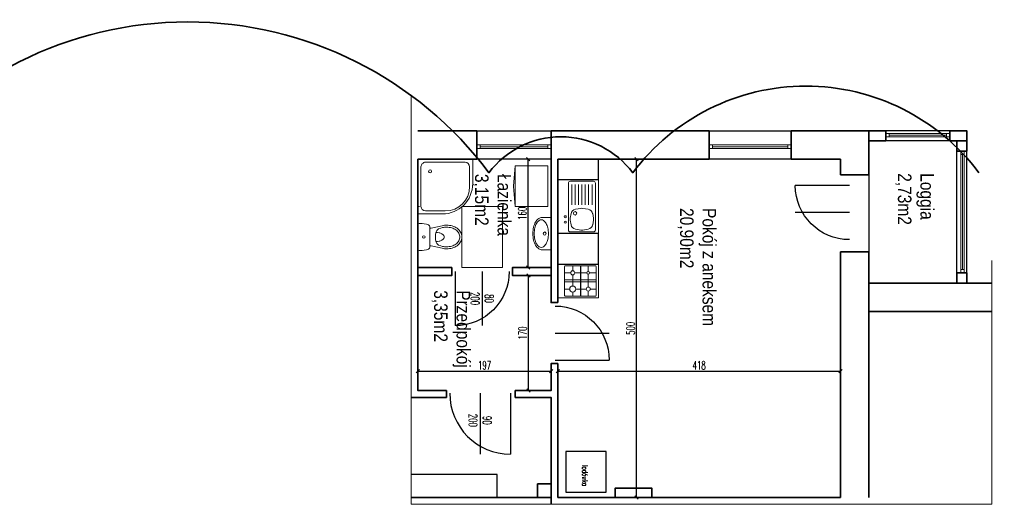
# Model space of a CAD drawing. Extents: x 34439 to 126910, y -74890 to 17912.
# Tile 11 of 144: x 56071 to 57528, y -26036 to -25316. Entities that reach past the tile are written whole.
import ezdxf
from ezdxf.lldxf.tags import DXFTag

# ---------------------------------------------------------------- set-up
doc = ezdxf.new("R2010")
doc.units = 0
doc.header["$MEASUREMENT"] = 0
for name, color, linetype, lineweight in [('_konstrukcja', 96, 'Continuous', 20), ('_stolarka', 82, 'Continuous', 30), ('A-ARM', 1, 'Continuous', 15), ('A-MEB', 150, 'Continuous', 15), ('wymiar', 3, 'Continuous', 13), ('ściany', 1, 'Continuous', 30)]:
    doc.layers.add(name, color=color, linetype=linetype, lineweight=lineweight)
doc.styles.add('Arial narrow', font='ARIALN.TTF')
doc.styles.add('SIMPLEX', font='SIMPLEX.shx', dxfattribs={"width": 0.6})
tags = doc.linetypes.add('HIDDEN', pattern=[0.375, 0.25, -0.125]).pattern_tags.tags
tags[6:7] = [DXFTag(74, 4), DXFTag(75, 0), DXFTag(340, '0'), DXFTag(46, 1.0), DXFTag(50, 0.0), DXFTag(44, 0.0), DXFTag(45, 0.0)]
tags[4:5] = [DXFTag(74, 4), DXFTag(75, 0), DXFTag(340, '0'), DXFTag(46, 1.0), DXFTag(50, 0.0), DXFTag(44, 0.0), DXFTag(45, 0.0)]
doc.dimstyles.new('1-50 cm', dxfattribs={"dimscale": 0.5, "dimtxt": 25, "dimasz": 10, "dimexe": 10, "dimexo": 25, "dimgap": 5, "dimtad": 1, "dimdec": 0, "dimdsep": 46, "dimtxsty": 'SIMPLEX', "dimblk": 'OBLIQUE', "dimcen": 0, "dimadec": 1, "dimazin": 0, "dimtfac": 0.028571, "dimtdec": 1, "dimtix": 1, "dimtmove": 1, "dimatfit": 2, "dimldrblk": 'DOT', "dimfxl": 30, "dimfxlon": 1, "dimtolj": 1, "dimlwe": -1, "dimarcsym": 0})

# ---------------------------------------------------------------- blocks, each defined once
blk = doc.blocks.new('_arm_kuchenka')
at = {"layer": 'A-ARM'}
for p, q in [((0, 60), (50, 60)), ((0, 0), (0, 60)), ((50, 60), (50, 5)), ((2.5, 11), (2.5, 55.5)), ((2.5, 45), (11, 45)), ((3.5, 56.5), (46.5, 56.5)), ((13, 47), (13, 56.5)), ((15, 45), (34, 45)), ((23.5, 10), (23.5, 56.5)), ((26.5, 56.5), (26.5, 10)), ((37, 56.5), (37, 48)), ((40, 45), (47.5, 45)), ((47.5, 55.5), (47.5, 11)), ((47.5, 34), (2.5, 34)), ((2.5, 33.5), (47.5, 33.5)), ((13, 25), (13, 43)), ((37, 42), (37, 26.5)), ((10, 22), (2.5, 22)), ((13, 10), (13, 19)), ((32.5, 22), (16, 22)), ((37, 17.5), (37, 10)), ((47.5, 22), (41.5, 22)), ((50, 0), (0, 0)), ((46.5, 10), (3.5, 10)), ((50, 5), (50, 0)), ((50, 5), (50, 5))]:
    blk.add_line(p, q, dxfattribs=at)
for centre, radius in [((13, 45), 2), ((37, 45), 3), ((13, 22), 3), ((37, 22), 4.5)]:
    blk.add_circle(centre, radius, dxfattribs=at)
for centre, start, end in [((3.5, 55.5), 90, 180), ((46.5, 55.5), 0, 90), ((3.5, 11), 180, 270), ((46.5, 11), 270, 0)]:
    blk.add_arc(centre, 1, start, end, dxfattribs=at)
blk = doc.blocks.new('_arm_zlewozmywak 1-kom')
at = {"layer": 'A-ARM'}
for p, q in [((80, 60), (0, 60)), ((0, 60), (0, 0)), ((80, 0), (80, 60)), ((74.5, 44.5), (5.5, 44.5)), ((2.5, 41.5), (2.5, 7.5)), ((6.6, 34), (5.2, 25.8)), ((19.8, 41.7), (13, 40.5)), ((29.5, 40.5), (22.7, 41.7)), ((37.3, 25.8), (35.9, 34)), ((36.2, 32.6), (36.2, 32.6)), ((72.5, 39.5), (42.5, 39.5)), ((72.5, 34.5), (42.5, 34.5)), ((72.5, 29.5), (42.5, 29.5)), ((77.5, 41.5), (77.5, 7.5)), ((5.2, 23.2), (6.6, 15)), ((35.9, 15), (37.3, 23.2)), ((72.5, 24.5), (42.5, 24.5)), ((42.5, 19.5), (72.5, 19.5)), ((0, 0), (80, 0)), ((74.5, 4.5), (5.5, 4.5)), ((13, 8.5), (19.8, 7.3)), ((22.7, 7.3), (29.5, 8.5)), ((42.5, 14.5), (72.5, 14.5)), ((42.5, 9.5), (72.5, 9.5))]:
    blk.add_line(p, q, dxfattribs=at)
for centre, radius in [((17, 49), 1.5), ((25, 49), 1.5), ((30, 34.5), 2.5)]:
    blk.add_circle(centre, radius, dxfattribs=at)
for centre, radius, start, end in [((5.5, 41.5), 3, 90, 180), ((74.5, 41.5), 3, 0, 90), ((14.5, 32.6), 8, 100.3048, 170.5377), ((21.2, 33.9), 8, 79.6952, 100.3048), ((28, 32.6), 8, 9.4623, 79.6952), ((28.3, 31.2), 8, 9.4601, 9.4623), ((13.1, 24.5), 8, 170.5377, 189.4623), ((14.5, 16.4), 8, 189.4623, 259.6952), ((28, 16.4), 8, 280.3048, 350.5377), ((29.4, 24.5), 8, 350.5377, 9.4623), ((5.5, 7.5), 3, 180, 270), ((21.2, 15.1), 8, 259.6952, 280.3048), ((74.5, 7.5), 3, 270, 0)]:
    blk.add_arc(centre, radius, start, end, dxfattribs=at)
blk = doc.blocks.new('_OBLIQUE')
at = {"color": 0, "linetype": 'ByBlock', "lineweight": -2}
for p, q in [((-0.5, -0.5), (0.5, 0.5)), ((0, 0), (0, 0))]:
    blk.add_line(p, q, dxfattribs=at)
blk = doc.blocks.new('*D11268')
at = {"layer": 'DEFPOINTS', "color": 0, "lineweight": 35, "ltscale": 50}
for p in [(56857.3, -25835.8), (56660.3, -25864.5), (56857.3, -25864.5)]:
    blk.add_point(p, dxfattribs=at)
at = {"layer": 'wymiar', "color": 0, "ltscale": 50}
for p, q in [((56660.3, -25850.8), (56660.3, -25830.8)), ((56857.3, -25850.8), (56857.3, -25830.8))]:
    blk.add_line(p, q, dxfattribs=at)
at = {"layer": 'wymiar', "color": 0, "lineweight": -2, "ltscale": 50}
blk.add_line((56660.3, -25835.8), (56857.3, -25835.8), dxfattribs=at)
at = {"layer": 'wymiar', "color": 0, "lineweight": -2, "ltscale": 50, "xscale": 5, "yscale": 5, "zscale": 5, "rotation": 180}
blk.add_blockref('_OBLIQUE', (56660.3, -25835.8), dxfattribs=at)
at = {"layer": 'wymiar', "color": 0, "lineweight": -2, "ltscale": 50, "xscale": 5, "yscale": 5, "zscale": 5}
blk.add_blockref('_OBLIQUE', (56857.3, -25835.8), dxfattribs=at)
at = {"layer": 'wymiar', "color": 0, "lineweight": 18, "ltscale": 50, "insert": (56758.8, -25827.1), "char_height": 12.5, "attachment_point": 5, "style": 'SIMPLEX'}
blk.add_mtext('\\A1;197', dxfattribs=at)
blk = doc.blocks.new('_Dot')
at = {"color": 0, "lineweight": -2}
blk.add_line((-0.5, 0), (-1, 0), dxfattribs=at)
at = {"color": 0, "const_width": 0.5}
blk.add_lwpolyline([(-0.25, 0, 1), (0.25, 0, 1)], format="xyb", close=True, dxfattribs=at)
blk = doc.blocks.new('*D11269')
at = {"layer": 'DEFPOINTS', "color": 0, "lineweight": 35, "ltscale": 50}
for p in [(57285.3, -25835.8), (56867.3, -26022.5), (57285.3, -26022.5)]:
    blk.add_point(p, dxfattribs=at)
at = {"layer": 'wymiar', "color": 0, "ltscale": 50}
for p, q in [((56867.3, -25850.8), (56867.3, -25830.8)), ((57285.3, -25850.8), (57285.3, -25830.8))]:
    blk.add_line(p, q, dxfattribs=at)
at = {"layer": 'wymiar', "color": 0, "lineweight": -2, "ltscale": 50}
blk.add_line((56867.3, -25835.8), (57285.3, -25835.8), dxfattribs=at)
at = {"layer": 'wymiar', "color": 0, "lineweight": -2, "ltscale": 50, "xscale": 5, "yscale": 5, "zscale": 5, "rotation": 180}
blk.add_blockref('_OBLIQUE', (56867.3, -25835.8), dxfattribs=at)
at = {"layer": 'wymiar', "color": 0, "lineweight": -2, "ltscale": 50, "xscale": 5, "yscale": 5, "zscale": 5}
blk.add_blockref('_OBLIQUE', (57285.3, -25835.8), dxfattribs=at)
at = {"layer": 'wymiar', "color": 0, "lineweight": 18, "ltscale": 50, "insert": (57076.3, -25827.1), "char_height": 12.5, "attachment_point": 5, "style": 'SIMPLEX'}
blk.add_mtext('\\A1;418', dxfattribs=at)
blk = doc.blocks.new('*D11270')
at = {"layer": 'DEFPOINTS', "color": 0, "lineweight": 35, "ltscale": 50}
for p in [(56867.3, -25522.5), (56983.7, -25522.5), (56867.3, -26022.5)]:
    blk.add_point(p, dxfattribs=at)
at = {"layer": 'wymiar', "color": 0, "ltscale": 50}
for p, q in [((56968.7, -25522.5), (56988.7, -25522.5)), ((56968.7, -26022.5), (56988.7, -26022.5))]:
    blk.add_line(p, q, dxfattribs=at)
at = {"layer": 'wymiar', "color": 0, "lineweight": -2, "ltscale": 50}
blk.add_line((56983.7, -26022.5), (56983.7, -25522.5), dxfattribs=at)
at = {"layer": 'wymiar', "color": 0, "lineweight": -2, "ltscale": 50, "xscale": 5, "yscale": 5, "zscale": 5}
for p, rotation in [((56983.7, -25522.5), 90), ((56983.7, -26022.5), 270)]:
    blk.add_blockref('_OBLIQUE', p, dxfattribs=dict(at, rotation=rotation))
at = {"layer": 'wymiar', "color": 0, "lineweight": 18, "ltscale": 50, "insert": (56974.9, -25772.5), "char_height": 12.5, "attachment_point": 5, "rotation": 90, "style": 'SIMPLEX'}
blk.add_mtext('\\A1;500', dxfattribs=at)
blk = doc.blocks.new('*D11271')
at = {"layer": 'DEFPOINTS', "color": 0, "lineweight": 35, "ltscale": 50}
for p in [(56660.3, -25522.5), (56823.3, -25522.5), (56662.8, -25682.5)]:
    blk.add_point(p, dxfattribs=at)
at = {"layer": 'wymiar', "color": 0, "ltscale": 50}
for p, q in [((56808.3, -25522.5), (56828.3, -25522.5)), ((56808.3, -25682.5), (56828.3, -25682.5))]:
    blk.add_line(p, q, dxfattribs=at)
at = {"layer": 'wymiar', "color": 0, "lineweight": -2, "ltscale": 50}
blk.add_line((56823.3, -25682.5), (56823.3, -25522.5), dxfattribs=at)
at = {"layer": 'wymiar', "color": 0, "lineweight": -2, "ltscale": 50, "xscale": 5, "yscale": 5, "zscale": 5}
for p, rotation in [((56823.3, -25522.5), 90), ((56823.3, -25682.5), 270)]:
    blk.add_blockref('_OBLIQUE', p, dxfattribs=dict(at, rotation=rotation))
at = {"layer": 'wymiar', "color": 0, "lineweight": 18, "ltscale": 50, "insert": (56814.6, -25602.5), "char_height": 12.5, "attachment_point": 5, "rotation": 90, "style": 'SIMPLEX'}
blk.add_mtext('\\A1;160', dxfattribs=at)
blk = doc.blocks.new('*D11272')
at = {"layer": 'DEFPOINTS', "color": 0, "lineweight": 35, "ltscale": 50}
for p in [(56660.3, -25694.5), (56823.9, -25694.5), (56660.3, -25864.5)]:
    blk.add_point(p, dxfattribs=at)
at = {"layer": 'wymiar', "color": 0, "ltscale": 50}
for p, q in [((56808.9, -25694.5), (56828.9, -25694.5)), ((56808.9, -25864.5), (56828.9, -25864.5))]:
    blk.add_line(p, q, dxfattribs=at)
at = {"layer": 'wymiar', "color": 0, "lineweight": -2, "ltscale": 50}
blk.add_line((56823.9, -25864.5), (56823.9, -25694.5), dxfattribs=at)
at = {"layer": 'wymiar', "color": 0, "lineweight": -2, "ltscale": 50, "xscale": 5, "yscale": 5, "zscale": 5}
for p, rotation in [((56823.9, -25694.5), 90), ((56823.9, -25864.5), 270)]:
    blk.add_blockref('_OBLIQUE', p, dxfattribs=dict(at, rotation=rotation))
at = {"layer": 'wymiar', "color": 0, "lineweight": 18, "ltscale": 50, "insert": (56815.1, -25779.5), "char_height": 12.5, "attachment_point": 5, "rotation": 90, "style": 'SIMPLEX'}
blk.add_mtext('\\A1;170', dxfattribs=at)
blk = doc.blocks.new('dr100_uniwersalne')
at = {"layer": '_stolarka', "color": 0, "linetype": 'ByBlock', "ltscale": 50}
blk.add_line((50, 0), (50, 100), dxfattribs=at)
blk.add_lwpolyline([(0, 0), (0, 100)], dxfattribs=at)
blk.add_arc((0, 0), 100, 0, 90, dxfattribs=at)
blk = doc.blocks.new('_meb_szafka nocna 50x40')
at = {"layer": 'A-MEB'}
blk.add_lwpolyline([(0, 0), (50, 0), (50, 40), (0, 40)], close=True, dxfattribs=at)
for points in [[(0, 0), (24.9, -2.2)], [(50, 0), (25.1, -2.2)]]:
    blk.add_lwpolyline(points, dxfattribs=at)
blk = doc.blocks.new('_arm_brodzik owal 90')
at = {"layer": 'A-ARM', "color": 0}
for p, q in [((-45, 85), (-12.5, 85)), ((-40, 90), (0, 90)), ((0, 90), (0, 0)), ((-5, 77.5), (-5, 12.5)), ((-90, 0), (-90, 40)), ((-85, 12.5), (-85, 45)), ((0, 0), (-90, 0)), ((-12.5, 5), (-77.5, 5))]:
    blk.add_line(p, q, dxfattribs=at)
blk.add_circle((-20, 20), 2.5, dxfattribs=at)
for centre, radius, start, end in [((-40, 40), 50, 90, 180), ((-45, 45), 40, 90, 180), ((-12.5, 77.5), 7.5, 0, 90), ((-77.5, 12.5), 7.5, 180, 270), ((-12.5, 12.5), 7.5, 270, 0)]:
    blk.add_arc(centre, radius, start, end, dxfattribs=at)
blk = doc.blocks.new('_arm_umywalka')
at = {"layer": 'A-ARM', "color": 0}
for p, q in [((-20, 13.5), (-20, 0)), ((20, 0), (20, 13.5)), ((-20, 0), (20, 0))]:
    blk.add_line(p, q, dxfattribs=at)
blk.add_lwpolyline([(20, 13.5, 0.138474), (18.6, 18.4, 0.107069), (14.1, 23, 0.080452), (8, 25.9, 0.068264), (0, 27, 0.068264), (-8, 25.9, 0.080452), (-14.1, 23, 0.107069), (-18.6, 18.4, 0.138474), (-20, 13.5, 0.138474)], format="xyb", dxfattribs=at)
blk.add_lwpolyline([(-17, 14.5, 0.138474), (-16.1, 11.2, 0.107069), (-12.5, 7.4, 0.080452), (-7.1, 5, 0.068264), (0, 4, 0.068264), (7.1, 5, 0.080452), (12.5, 7.4, 0.107069), (16.1, 11.2, 0.138474), (17, 14.5, 0.138474), (16.1, 17.8, 0.107069), (12.5, 21.6, 0.080452), (7.1, 24, 0.068264), (0, 25, 0.068264), (-7.1, 24, 0.080452), (-12.5, 21.6, 0.107069), (-16.1, 17.8, 0.138474)], format="xyb", close=True, dxfattribs=at)
blk.add_circle((0, 9.5), 2, dxfattribs=at)
blk = doc.blocks.new('wc')
at = {"layer": 'A-ARM', "color": 0}
for p, q in [((-16.7, 35.7), (-13.5, 21.9)), ((-13.8, 36.4), (-13.2, 33.7)), ((13.8, 36.4), (13.2, 33.7)), ((16.7, 35.7), (13.5, 21.9)), ((-15, 17.5), (15, 17.5)), ((3.4, 26), (-3.4, 26)), ((17.1, 0), (-17.1, 0))]:
    blk.add_line(p, q, dxfattribs=at)
at = {"layer": 'A-ARM', "color": 0, "linetype": 'HIDDEN', "lineweight": 13, "ltscale": 50}
blk.add_lwpolyline([(45, 65), (45, 125), (-45, 125), (-45, 65)], close=True, dxfattribs=at)
at = {"layer": 'A-ARM', "color": 0}
for points in [[(17.5, 42.5, 0.072039), (16.3, 50.8, 0.083339), (12.9, 57.8, 0.106661), (7.1, 63.1, 0.132138), (0, 65, 0.132138), (-7.1, 63.1, 0.106661), (-12.9, 57.8, 0.083339), (-16.3, 50.8, 0.072039), (-17.5, 42.5, 0.05824), (-16.7, 35.7, 0.083339)], [(14.5, 42.5, 0.072039), (13.4, 50, 0.083339), (10.5, 56, 0.106661), (5.6, 60.5, 0.132138), (0, 62, 0.132138), (-5.6, 60.5, 0.106661), (-10.5, 56, 0.083339), (-13.4, 50, 0.072039), (-14.5, 42.5, 0.05824), (-13.8, 36.4, 0.05824)], [(6.8, 26.6, 0.047502), (6.3, 31.2, 0.067446), (4.8, 35.2, 0.105232), (2.3, 38.2, 0.168531), (0, 39, 0.168531), (-2.3, 38.2, 0.105232), (-4.8, 35.2, 0.067446), (-6.3, 31.2, 0.047502), (-6.8, 26.6, 0.053598)], [(13.8, 36.4, 0.05824), (14.5, 42.5, 0.05824)], [(16.7, 35.7, 0.05824), (17.5, 42.5, 0.072039)]]:
    blk.add_lwpolyline(points, format="xyb", dxfattribs=at)
at = {"layer": 'A-ARM', "color": 0, "linetype": 'HIDDEN', "lineweight": 13, "ltscale": 50}
for points in [[(-45, 0), (-45, 2.5)], [(-42.5, 0), (-45, 0)], [(45, 0), (42.5, 0)], [(45, 0), (45, 2.5)]]:
    blk.add_lwpolyline(points, dxfattribs=at)
at = {"layer": 'A-ARM', "color": 0}
blk.add_circle((0, 8.8), 1.96, dxfattribs=at)
for centre, radius, start, end in [((-3.4, 36), 10, 193.0047, 270), ((3.4, 36), 10, 270, 346.9953), ((16.9, 2.7), 37, 159.6583, 179.4624), ((-15, 14.5), 3, 90, 159.6583), ((-33, 17.4), 20, 0.3283, 13.0047), ((33, 17.4), 20, 166.9953, 179.6717), ((15, 14.5), 3, 20.3417, 90), ((-16.9, 2.7), 37, 0.5376, 20.3417), ((-17.1, 3), 3, 179.4624, 270), ((17.1, 3), 3, 270, 0.5376)]:
    blk.add_arc(centre, radius, start, end, dxfattribs=at)

msp = doc.modelspace()

# ---------------------------------------------------------------- linework, layer by layer
at = {"layer": '_konstrukcja', "lineweight": 35, "ltscale": 50}
for p, q in [((56702.3, -25864.5), (56702.3, -25874.5)), ((56804.3, -25864.5), (56804.3, -25874.5)), ((56804.3, -25864.5), (56804.3, -25874.5))]:
    msp.add_line(p, q, dxfattribs=at)
at = {"layer": '_konstrukcja', "color": 1, "lineweight": 35}
msp.add_lwpolyline([(57490.3, -25542.5, 0.5), (56978.1, -25542.5, 0.5), (56765.3, -25542.5, 0.5), (55874, -25542.5, 0.5), (55874, -26314, 0.5), (55874, -26639.9, 0.5), (55874, -27039, 0.5), (56725.4, -27039, 0.5), (57583.4, -27039, 0.5), (58142.1, -27039, 0.5), (58142.1, -26473.7, 0.5), (58142.1, -26087.9, 0.5), (58142.1, -25728.7, 0.5), (57829.5, -25728.7, 0.5), (57829.5, -25382.9, 0.5), (57563.4, -25382.9, 0.5), (57563.4, -25336.3)], format="xyb", dxfattribs=at)
at = {"layer": '_konstrukcja', "linetype": 'HIDDEN', "lineweight": 18, "ltscale": 100}
for points in [[(56650.3, -25427.4), (56650.3, -26032.5), (57509.5, -26032.5)], [(57509.5, -25672.3), (57509.5, -26032.5)]]:
    msp.add_lwpolyline(points, dxfattribs=at)
at = {"layer": '_konstrukcja', "lineweight": 35, "ltscale": 50}
for points in [[(56660.3, -25480.5), (56747.3, -25480.5)], [(56747.3, -25522.5), (56747.3, -25480.5)], [(56857.3, -25522.5), (56857.3, -25480.5)], [(56857.3, -25480.5), (57091.3, -25480.5)], [(57091.3, -25522.5), (57091.3, -25480.5)], [(57212.3, -25480.5), (57327.3, -25480.5), (57327.3, -25545.5)], [(57212.3, -25522.5), (57212.3, -25480.5)], [(56747.3, -25522.5), (56660.3, -25522.5), (56660.3, -25864.5), (56702.3, -25864.5)], [(56857.3, -25734.5), (56857.3, -25522.5)], [(57091.3, -25522.5), (56867.3, -25522.5), (56867.3, -25734.5)], [(57285.3, -25545.5), (57285.3, -25522.5), (57212.3, -25522.5)], [(57285.3, -25545.5), (57327.3, -25545.5)], [(56867.3, -25874.5), (56867.3, -26022.5), (57285.3, -26022.5), (57285.3, -25659.5)], [(57285.3, -25659.5), (57327.3, -25659.5)], [(57327.3, -25659.5), (57327.3, -26022.5)], [(57327.3, -25705.5), (57509.5, -25705.5)], [(56867.3, -25734.5), (56857.3, -25734.5), (56857.3, -25734.5)], [(57327.3, -25747.5), (57509.5, -25747.5)], [(56804.3, -25864.5), (56857.3, -25864.5), (56857.3, -25824.5)], [(56857.3, -25824.5), (56857.3, -25824.5), (56867.3, -25824.5)], [(56867.3, -25824.5), (56867.3, -25900.5)], [(56650.3, -25874.5), (56702.3, -25874.5)], [(56804.3, -25874.5), (56857.3, -25874.5), (56857.3, -25900.5)], [(56857.3, -25874.5), (56857.3, -26032.5)], [(57285.3, -26022.5), (57006.3, -26022.5), (57006.3, -26008.5), (56952.3, -26008.5), (56952.3, -26022.5), (56867.3, -26022.5)], [(56857.3, -26022.5), (56650.3, -26022.5)]]:
    msp.add_lwpolyline(points, dxfattribs=at)
at = {"layer": '_konstrukcja', "lineweight": 25, "ltscale": 50}
for points in [[(56857.3, -25480.5), (56857.3, -25522.5), (56747.3, -25522.5), (56747.3, -25480.5)], [(57212.3, -25480.5), (57212.3, -25522.5), (57091.3, -25522.5), (57091.3, -25480.5)], [(57327.3, -25480.5), (57327.3, -25705.5), (57472.3, -25705.5), (57472.3, -25480.5)], [(57327.3, -25495.5), (57327.3, -25705.5), (57457.3, -25705.5), (57457.3, -25495.5)]]:
    msp.add_lwpolyline(points, close=True, dxfattribs=at)
at = {"layer": '_konstrukcja', "lineweight": 35, "ltscale": 50}
for points in [[(57327.3, -25495.5), (57327.3, -25480.5), (57352.3, -25480.5), (57352.3, -25495.5)], [(57447.3, -25495.5), (57447.3, -25480.5), (57472.3, -25480.5), (57472.3, -25495.5)], [(57457.3, -25510.5), (57457.3, -25495.5), (57472.3, -25495.5), (57472.3, -25510.5)], [(56710.3, -25682.5), (56710.3, -25694.5), (56660.3, -25694.5), (56660.3, -25682.5)], [(56857.3, -25682.5), (56857.3, -25694.5), (56800.3, -25694.5), (56800.3, -25682.5)], [(57457.3, -25705.5), (57457.3, -25690.5), (57472.3, -25690.5), (57472.3, -25705.5)], [(56804.3, -25864.5), (56804.3, -25874.5), (56804.3, -25874.5), (56804.3, -25864.5)], [(56857.3, -26022.5), (56857.3, -26002.5), (56837.3, -26002.5), (56837.3, -26022.5)]]:
    msp.add_lwpolyline(points, close=True, dxfattribs=at)
at = {"layer": '_konstrukcja', "lineweight": 25, "ltscale": 50}
msp.add_lwpolyline([(56777.3, -26022.5), (56777.3, -25988.5), (56650.3, -25988.5)], dxfattribs=at)
at = {"layer": '_stolarka', "lineweight": 18}
for points in [[(57447.3, -25489.6), (57352.3, -25489.6), (57352.3, -25484.6), (57447.3, -25484.6), (57447.3, -25489.6), (57442.3, -25489.6), (57442.3, -25484.6), (57352.3, -25484.6), (57357.3, -25484.6), (57357.3, -25489.6), (57357.3, -25487.1), (57442.3, -25487.1)], [(56857.3, -25506.5), (56747.3, -25506.5), (56747.3, -25501.5), (56857.3, -25501.5), (56857.3, -25506.5), (56852.3, -25506.5), (56852.3, -25501.5), (56747.3, -25501.5), (56752.3, -25501.5), (56752.3, -25506.5), (56752.3, -25504), (56852.3, -25504)], [(57212.3, -25506.5), (57091.3, -25506.5), (57091.3, -25501.5), (57212.3, -25501.5), (57212.3, -25506.5), (57207.3, -25506.5), (57207.3, -25501.5), (57091.3, -25501.5), (57096.3, -25501.5), (57096.3, -25506.5), (57096.3, -25504), (57207.3, -25504)], [(57463.3, -25510.5), (57463.3, -25690.5), (57468.3, -25690.5), (57468.3, -25510.5), (57463.3, -25510.5), (57463.3, -25515.5), (57468.3, -25515.5), (57468.3, -25690.5), (57468.3, -25685.5), (57463.3, -25685.5), (57465.8, -25685.5), (57465.8, -25515.5)]]:
    msp.add_lwpolyline(points, dxfattribs=at)
at = {"layer": 'A-ARM', "lineweight": 25, "ltscale": 50}
for points in [[(56927.3, -25552.5), (56927.3, -25522.5), (56867.3, -25522.5), (56867.3, -25552.5)], [(56927.3, -25677.5), (56927.3, -25632.5), (56867.3, -25632.5), (56867.3, -25677.5)], [(56938.9, -26014.7), (56938.9, -25954.7), (56878.9, -25954.7), (56878.9, -26014.7)]]:
    msp.add_lwpolyline(points, close=True, dxfattribs=at)

# ---------------------------------------------------------------- block references
at = {"layer": 'A-ARM', "lineweight": 25, "ltscale": 50, "xscale": 0.9, "yscale": 0.9, "zscale": 0.9, "rotation": 179.9999999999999}
msp.add_blockref('_arm_brodzik owal 90', (56660.3, -25522.5), dxfattribs=at)
at = {"layer": 'A-ARM'}
for name, p, rotation in [('_arm_zlewozmywak 1-kom', (56927.3, -25632.5), 89.99999999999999), ('wc', (56660.3, -25637.5), 269.9999999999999)]:
    msp.add_blockref(name, p, dxfattribs=dict(at, rotation=rotation))
at = {"layer": 'A-ARM', "xscale": -1.2, "rotation": 89.99999999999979}
msp.add_blockref('_arm_umywalka', (56857.3, -25632.5), dxfattribs=at)
at = {"layer": 'A-MEB', "xscale": 1.2, "yscale": 1.2, "zscale": 1.2, "rotation": 269.9999999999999}
msp.add_blockref('_meb_szafka nocna 50x40', (56804.3, -25532.5), dxfattribs=at)
at = {"layer": 'ściany', "color": 96, "lineweight": 35, "xscale": -0.8, "yscale": 0.8, "zscale": 0.8, "rotation": 89.99999999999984}
msp.add_blockref('dr100_uniwersalne', (57298.6, -25561.4), dxfattribs=at)
at = {"layer": 'ściany', "lineweight": 18, "ltscale": 50, "rotation": 270}
msp.add_blockref('_arm_kuchenka', (56867.3, -25677.5), dxfattribs=at)
at = {"layer": 'ściany', "color": 12, "lineweight": 35}
for p, xscale, yscale, zscale, rotation in [((56715.3, -25688.5), -0.7999999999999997, 0.8, 0.8, 179.9999999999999), ((56863.3, -25819.5), -0.7999999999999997, 0.8, 0.8, 269.9999999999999), ((56797.3, -25868.5), 0.9, 0.9, 0.9, 179.9999999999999)]:
    msp.add_blockref('dr100_uniwersalne', p, dxfattribs=dict(at, xscale=xscale, yscale=yscale, zscale=zscale, rotation=rotation))

# ---------------------------------------------------------------- texts
at = {"layer": 'A-ARM', "lineweight": 25, "ltscale": 50, "style": 'SIMPLEX', "width": 0.6}
msp.add_text('lodówka', height=8, rotation=270, dxfattribs=at).set_placement((56903.4, -25974.9))
at = {"layer": 'A-ARM', "lineweight": 25, "ltscale": 50, "char_height": 20, "width": 184.332, "attachment_point": 1, "rotation": 270, "style": 'Arial narrow'}
for s, insert in [('Łazienka\\P3,15m2', (56798.1, -25544.3)), ('Loggia\\P2,73m2', (57423.7, -25543.2)), ('Pokój z aneksem\\P20,90m2', (57101.4, -25594.7)), ('Przedpokój\\P3,35m2', (56737.5, -25716.2))]:
    msp.add_mtext(s, dxfattribs=dict(at, insert=insert))
at = {"layer": 'A-ARM', "lineweight": 25, "ltscale": 50, "char_height": 12.5, "attachment_point": 5, "rotation": 270, "style": 'SIMPLEX'}
for s, insert in [('{\\A1;80\\P200}', (56755.3, -25728.5)), ('{\\A1;90\\P200}', (56752.3, -25908.5))]:
    msp.add_mtext(s, dxfattribs=dict(at, insert=insert))

# ---------------------------------------------------------------- dimensions: what is measured, and where the dimension line sits
at = {"layer": 'wymiar', "lineweight": 18, "ltscale": 50}
for base, p1, p2, angle, picture, middle in [((56823.3, -25522.5), (56662.8, -25682.5), (56660.3, -25522.5), 90, '*D11271', (56814.6, -25602.5)), ((56983.7, -25522.5), (56867.3, -26022.5), (56867.3, -25522.5), 90, '*D11270', (56974.9, -25772.5)), ((56823.9, -25694.5), (56660.3, -25864.5), (56660.3, -25694.5), 90, '*D11272', (56815.1, -25779.5)), ((56857.3, -25835.8), (56660.3, -25864.5), (56857.3, -25864.5), 180, '*D11268', (56758.8, -25827.1)), ((57285.3, -25835.8), (56867.3, -26022.5), (57285.3, -26022.5), 180, '*D11269', (57076.3, -25827.1))]:
    dim = msp.add_linear_dim(base=base, p1=p1, p2=p2, angle=angle, dimstyle='1-50 cm', dxfattribs=at)
    dim.commit()
    dim.dimension.update_dxf_attribs({"geometry": picture, "text_midpoint": middle})

doc.saveas('drawing.dxf')
